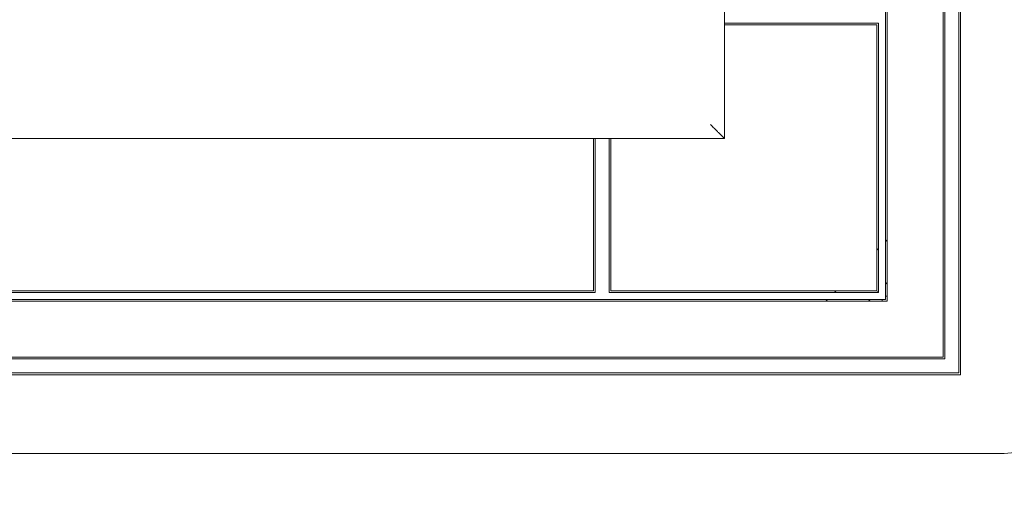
# Model space of a CAD drawing. Header units: millimetres. Extents: x -55054 to 44305, y -132338 to 49528.
# Tile 50 of 72: x 34785 to 35067, y -75599 to -75463. Entities that reach past the tile are written whole.
import ezdxf
from ezdxf import colors
from ezdxf.entities.mleader import LeaderData, LeaderLine
from ezdxf.math import Vec2, Vec3

# ---------------------------------------------------------------- set-up
doc = ezdxf.new("R2010")
doc.units = ezdxf.units.MM
doc.header["$LTSCALE"] = 100
doc.layers.add('.WK_WODA_OPIS', color=7, linetype='Continuous', lineweight=13)
doc.layers.add('GL-urzadzenia', color=96, linetype='Continuous', lineweight=20)
doc.styles.add('WYMIARY', font='romans.shx', dxfattribs={"width": 0.7})

# ---------------------------------------------------------------- blocks, each defined once
blk = doc.blocks.new('RSen_55_ME_FB_indoor unit - vrv - cassette-wall-floor_daikin - fxza50a2veb - fully flat cassette - fully flat decoration panel_daikin_lxwxh 620x620x306 mm-5003518-bottom')
at = {"lineweight": 18}
for start, end in [(160.281, 179.9211), (90, 109.6344)]:
    blk.add_arc((266.5, -266.5), 1.5, start, end, dxfattribs=at)
blk = doc.blocks.new('RSen_55_ME_FB_SOg - fxza50a2veb - fully flat decoration panel - SH_daikin_tbq - standard-4997338-bottom')
at = {"lineweight": 18}
for p, q in [((287.5, -287.5), (287.5, 287.5)), ((287, -287), (287, 287)), ((282.5, 282.5), (282.5, -282.5)), ((283, 283), (283, -283)), ((266, -266), (266, 266)), ((266.5, 266.5), (266.5, -266.5)), ((220, -220), (220, 220)), ((220, 220), (220, -220)), ((220, -187), (222.14, -187)), ((222.14, -187.5), (220, -187.5)), ((222.14, -187), (264, -187)), ((263.5, -187.5), (222.14, -187.5)), ((263.5, -263.5), (263.5, -187.5)), ((263.5, -187.5), (263.5, -187.5)), ((264, -187), (264, -264)), ((-220, -220), (220, -220)), ((220, -220), (-220, -220)), ((182.5, -222.14), (182.5, -220)), ((182.5, -263.5), (182.5, -222.14)), ((183, -220), (183, -222.14)), ((183, -222.14), (183, -264)), ((187, -222.14), (187, -220)), ((187, -264), (187, -222.14)), ((187.5, -220), (187.5, -222.14)), ((187.5, -222.14), (187.5, -263.5)), ((266.5, -248.93), (266, -249.43)), ((264, -251.43), (263.5, -251.93)), ((266, -261.63), (266.5, -261.13)), ((183, -264), (-183, -264)), ((-182.5, -263.5), (182.5, -263.5)), ((264, -264), (187, -264)), ((187.5, -263.5), (263.5, -263.5)), ((251.93, -263.5), (251.43, -264)), ((263.63, -264), (264, -263.63)), ((266.5, -266.5), (-266.5, -266.5)), ((-266, -266), (266, -266)), ((249.43, -266), (248.93, -266.5)), ((261.28, -266.35), (261.63, -266)), ((283, -283), (-283, -283)), ((282.5, -282.5), (-282.5, -282.5)), ((-287, -287), (287, -287)), ((-287.5, -287.5), (287.5, -287.5)), ((-300, -310), (300, -310))]:
    blk.add_line(p, q, dxfattribs=at)
for centre, radius, start, end in [((263.93, -269), 3.75, 135, 137.9328), ((300, -300), 10, 270, 360)]:
    blk.add_arc(centre, radius, start, end, dxfattribs=at)
blk.add_open_spline([(220, -220), (220, -220), (219.93, -219.93), (219.71, -219.71), (219.47, -219.47), (219.23, -219.23), (219.01, -219.01), (218.77, -218.77), (218.51, -218.51), (218.22, -218.22), (217.93, -217.93), (217.54, -217.54), (216.87, -216.87), (216.35, -216.36), (216, -216)], degree=3, knots=[-1, -1, -1, -1, -0.833333, -0.75, -0.666667, -0.583333, -0.541667, -0.5, -0.416667, -0.375, -0.333333, -0.25, -0.166667, 0, 0, 0, 0], dxfattribs=at)
blk = doc.blocks.new('2658cea6-5bf1-4a8d-8ecb-1a42f1d0a86a')
at = {"lineweight": 18}
for name in ['RSen_55_ME_FB_SOg - fxza50a2veb - fully flat decoration panel - SH_daikin_tbq - standard-4997338-bottom', 'RSen_55_ME_FB_indoor unit - vrv - cassette-wall-floor_daikin - fxza50a2veb - fully flat cassette - fully flat decoration panel_daikin_lxwxh 620x620x306 mm-5003518-bottom']:
    blk.add_blockref(name, (0, 0), dxfattribs=at)
blk = doc.blocks.new('116a95a6-ef70-443d-9a1b-21b416471860')
at = {"layer": 'GL-urzadzenia', "xscale": 0.1, "yscale": 0.1, "zscale": 0.1}
blk.add_blockref('2658cea6-5bf1-4a8d-8ecb-1a42f1d0a86a', (35.05, -31), dxfattribs=at)
blk = doc.blocks.new('_None')

msp = doc.modelspace()

# ---------------------------------------------------------------- block references
at = {"layer": 'GL-urzadzenia', "xscale": 10, "yscale": 10, "zscale": 10}
msp.add_blockref('116a95a6-ef70-443d-9a1b-21b416471860', (34416.25, -74967.44, -141.5), dxfattribs=at)

# ---------------------------------------------------------------- next in the draw order: leaders
at = {"layer": '.WK_WODA_OPIS'}
ml = msp.add_multileader_mtext('Standard', dxfattribs=at)
ml.set_content('Kratka wentylacyjna w stropie\\PPrzedłużyć do sufitu podwieszonego', color=256, style='WYMIARY')
ml.set_leader_properties(lineweight=-1)
ml.set_arrow_properties(name='NONE')
ml.build(insert=Vec2(0, 0))
ml.multileader.update_dxf_attribs({"text_left_attachment_type": 6, "text_right_attachment_type": 6, "dogleg_length": 86.36, "arrow_head_size": 40})
ctx = ml.context
ctx.base_point, ctx.char_height, ctx.arrow_head_size, ctx.landing_gap_size, ctx.plane_origin = Vec3(37801.13, -75732.41, 258.5), 120, 40, 10, Vec3(73135.05, -61555.32, 258.5)
ctx.left_attachment, ctx.right_attachment = 6, 6
notes = []
notes.append((ctx, [(0, (1, 1, 0), (37714.77, -75732.41, 258.5), (1, 0), 86.36, [(0, [(33679.94, -76458.41, 258.5)], 0, [])])]))
ctx.mtext.insert, ctx.mtext.line_spacing_style, ctx.mtext.flow_direction = Vec3(37811.13, -75572.41, 258.5), 2, 5
ctx.mtext.has_bg_fill, ctx.mtext.bg_color, ctx.mtext.bg_scale_factor, ctx.mtext.bg_transparency, ctx.mtext.use_window_bg_color = 1, -1027028792, 1.5, 0, 1
for ctx, leaders in notes:
    for number, flags, end, landing, length, lines in leaders:
        leader = LeaderData()
        leader.index, (leader.has_last_leader_line, leader.has_dogleg_vector, leader.attachment_direction) = number, flags
        leader.last_leader_point, leader.dogleg_vector, leader.dogleg_length = Vec3(end), Vec3(landing), length
        for number, points, colour, breaks in lines:
            line = LeaderLine()
            line.index, line.vertices, line.color, line.breaks = number, Vec3.list(points), colors.encode_raw_color(colour), breaks
            leader.lines.append(line)
        ctx.leaders.append(leader)

doc.saveas('drawing.dxf')
